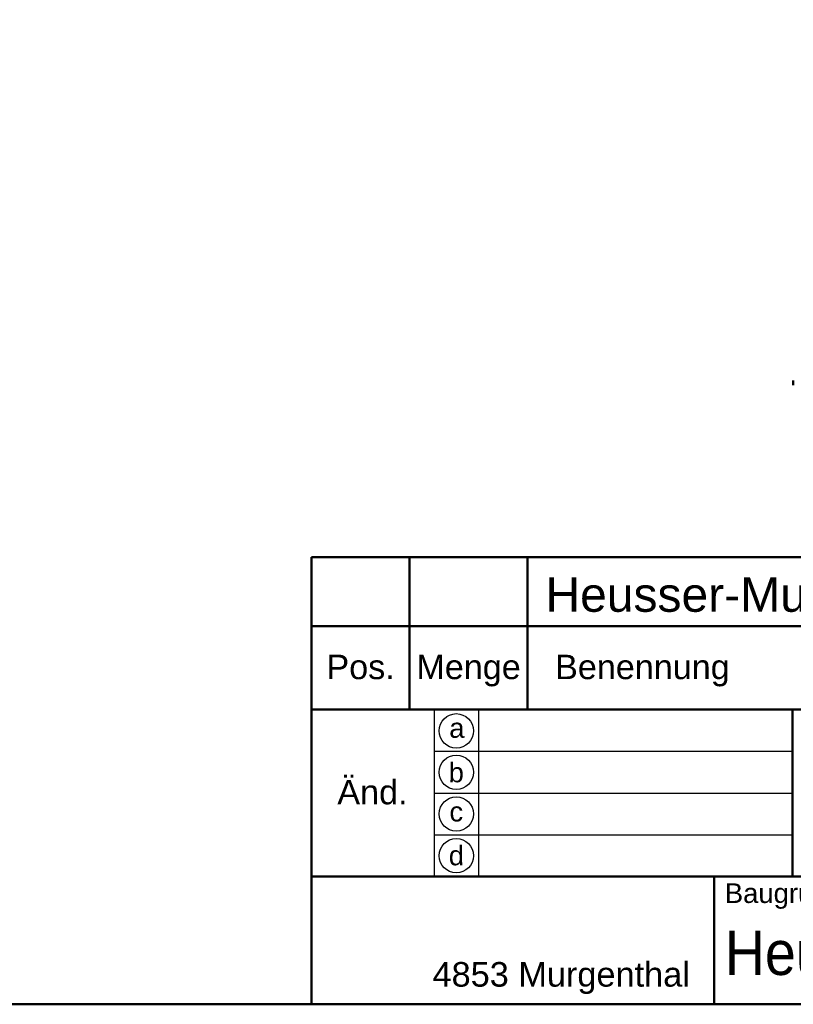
# Model space of a CAD drawing. Header units: millimetres. Extents: x 20 to 833, y 20 to 574.
# Tile 7 of 13: x 381 to 538, y 20 to 220. Entities that reach past the tile are written whole.
import ezdxf
from ezdxf.enums import TextEntityAlignment as Align

# ---------------------------------------------------------------- set-up
doc = ezdxf.new("R2010")
doc.units = ezdxf.units.MM
doc.header["$LTSCALE"] = 2
for name, color, linetype, lineweight in [('Sichtbare Kanten(DIN)', 7, 'Continuous', 50), ('Skizziergeometrie(DIN)', 7, 'Continuous', 50), ('Skizzierlinie(DIN)', 7, 'Continuous', 25), ('Symbole(DIN)', 7, 'Continuous', 25)]:
    doc.layers.add(name, color=color, linetype=linetype, lineweight=lineweight)
doc.styles.add('Aktuell-DIN', font='arial.ttf')
doc.styles.add('Textstil10', font='arial.ttf')
doc.styles.add('Textstil41', font='arial.ttf', dxfattribs={"width": 0.8})
doc.styles.add('Textstil83', font='arial.ttf', dxfattribs={"width": 0.8})

# ---------------------------------------------------------------- blocks, each defined once
blk = doc.blocks.new('Ränder Standardrahmen')
at = {"layer": 'Skizziergeometrie(DIN)', "flags": 128}
blk.add_lwpolyline([(10, 10), (10, 287), (410, 287), (410, 10), (10, 10)], dxfattribs=at)
blk = doc.blocks.new('Schriftfelder Heusser')
at = {"layer": 'Skizziergeometrie(DIN)'}
for p, q in [((101, 229.92), (101, 236.92)), ((101, 236.92), (291, 236.92)), ((111, 229.92), (111, 236.92)), ((123, 229.92), (123, 236.92)), ((101, 191.42), (101, 229.92)), ((101, 229.92), (291, 229.92)), ((111, 229.92), (111, 221.42)), ((123, 229.92), (123, 221.42)), ((101, 221.42), (291, 221.42)), ((150, 221.42), (150, 204.42)), ((101, 204.42), (291, 204.42)), ((142, 204.42), (142, 191.42)), ((291, 191.42), (101, 191.42))]:
    blk.add_line(p, q, dxfattribs=at)
at = {"layer": 'Skizzierlinie(DIN)'}
for p, q in [((113.5, 221.42), (113.5, 204.42)), ((118, 221.42), (118, 204.42)), ((113.5, 217.17), (150, 217.17)), ((113.5, 212.92), (150, 212.92)), ((113.5, 208.67), (150, 208.67))]:
    blk.add_line(p, q, dxfattribs=at)
for centre in [(115.75, 219.25), (115.75, 215.04), (115.75, 210.79), (115.75, 206.54)]:
    blk.add_circle(centre, 1.75, dxfattribs=at)
at = {"layer": 'Symbole(DIN)', "color": 179, "true_color": 0x262659, "style": 'Aktuell-DIN'}
for s, insert, char_height, attachment_point in [('Pos.', (106, 227), 2.489, 2), ('Menge', (117, 227), 2.489, 2), ('Benennung', (125.81, 225.38), 2.489, 4), ('\\fArial|b0|i0;a', (115.81, 219.53), 2, 5), ('\\fArial|b0|i0;b', (115.75, 215), 2, 5), ('\\fArial|b0|i0;c', (115.75, 211.01), 2, 5), ('\\fArial|b0|i0;d', (115.76, 206.55), 2, 5), ('\\fArial|b0|i0;\\H2.0000;Baugruppe', (143.1, 203.73), 2, 1), ('\\fArial|b0|i0;\\H2.5000;4853 Murgenthal', (113.33, 192.46), 2.5, 7)]:
    blk.add_mtext(s, dxfattribs=dict(at, insert=insert, char_height=char_height, attachment_point=attachment_point))
at = {"layer": 'Symbole(DIN)', "color": 179, "true_color": 0x262659, "insert": (107.21, 213), "char_height": 2.489, "width": 12.3494, "attachment_point": 5, "style": 'Aktuell-DIN'}
blk.add_mtext('Änd.', dxfattribs=at)
at = {"layer": 'Symbole(DIN)', "color": 7, "insert": (143.1, 196.62), "char_height": 4.5, "width": 90.18, "attachment_point": 4, "style": 'Aktuell-DIN'}
blk.add_mtext('\\fArial|b0|i0;\\W0.90;\\H4.5000;Heusser-Muschel Serie 9  EN179', dxfattribs=at)
at = {"layer": 'Symbole(DIN)', "color": 179, "true_color": 0x262659}
for tag, height, style, p in [('AUTOR', 2.49, 'Aktuell-DIN', (240.03, 219.26)), ('KONTROLLDATUM', 2, 'Textstil10', (217.42, 215.04)), ('KONTROLLIERT_VON', 2, 'Textstil10', (239.98, 215.05))]:
    blk.add_attdef(tag, text='', height=height, dxfattribs=dict(at, style=style)).set_placement(p, align=Align.MIDDLE_LEFT)
at = {"layer": 'Symbole(DIN)', "color": 179, "true_color": 0x262659, "style": 'Textstil10'}
blk.add_attdef('ERSTELLUNGSDATUM_001', (217.23, 218.29), '', height=2, dxfattribs=at)
at = {"layer": 'Symbole(DIN)', "color": 7, "style": 'Textstil83', "width": 0.8}
blk.add_attdef('Anfänglicher_Ansichtsmaßstab_001', (281.57, 213.34), '', height=2.3, dxfattribs=at)
at = {"layer": 'Symbole(DIN)', "color": 179, "true_color": 0x262659, "style": 'Textstil10'}
blk.add_attdef('PROJEKT', text='', height=2, dxfattribs=at).set_placement((217.77, 209.72), align=Align.BOTTOM_LEFT)
at = {"layer": 'Symbole(DIN)', "color": 7, "style": 'Textstil41', "width": 0.8}
blk.add_attdef('STATUS', text='', height=5, dxfattribs=at).set_placement((284.53, 195.86), align=Align.MIDDLE_CENTER)

msp = doc.modelspace()

# ---------------------------------------------------------------- linework, layer by layer
at = {"layer": 'Sichtbare Kanten(DIN)'}
for p in [(538.153, 146.994), (538.153, 146.024)]:
    msp.add_line(p, (538.153, 146.994), dxfattribs=at)

# ---------------------------------------------------------------- block references
at = {"xscale": 2, "yscale": 2, "zscale": 2}
for name, p in [('Ränder Standardrahmen', (0, 0)), ('Schriftfelder Heusser', (238, -362.833))]:
    msp.add_blockref(name, p, dxfattribs=at)

# ---------------------------------------------------------------- texts
at = {"layer": 'Symbole(DIN)', "color": 7, "insert": (487.659, 106.906), "char_height": 7, "width": 144.02821, "attachment_point": 1, "style": 'Aktuell-DIN'}
msp.add_mtext('{\\fArial|b0|i0;\\H7.0000;Heusser-Muschel S9.42.D3.378L}', dxfattribs=at)

doc.saveas('drawing.dxf')
